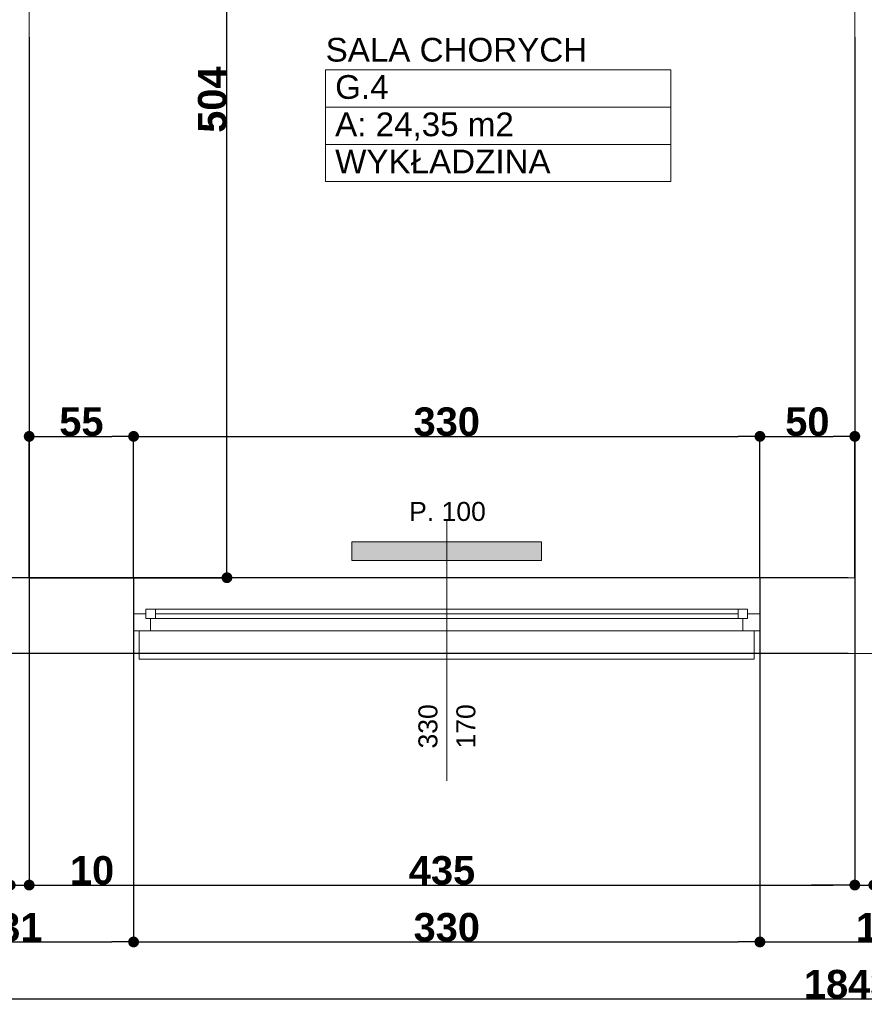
# Model space of a CAD drawing. Header units: millimetres. Extents: x 183299 to 1018155, y -286688 to 171278.
# Tile 47 of 100: x 410678 to 415128, y -95825 to -90635. Entities that reach past the tile are written whole.
import ezdxf
from ezdxf.enums import TextEntityAlignment as Align

# ---------------------------------------------------------------- set-up
doc = ezdxf.new("R2010")
doc.units = ezdxf.units.MM
doc.header["$MEASUREMENT"] = 0
doc.linetypes.add('Wipeout_Contour', pattern=[1000, 0, -1000])
for name, color, linetype in [('Elementy Modelu - Strefy', 7, 'Continuous'), ('inwentaryzacja_sciany', 7, 'Continuous'), ('Okna ArchiCADa', 7, 'Continuous'), ('Wymiarowanie - Ogólne', 7, 'Continuous'), ('Znaczniki Okien', 7, 'Continuous')]:
    doc.layers.add(name, color=color, linetype=linetype)
for name, color, linetype, lineweight in [('Elementy Modelu - Strefy_Nr_Pióra__6', 250, 'Continuous', 18), ('grzejniki_Nr_Pióra__20', 1, 'Continuous', 0), ('inwentaryzacja_sciany_Nr_Pióra__1', 7, 'Continuous', 13), ('inwentaryzacja_wentylacja_Nr_Pióra__20', 1, 'Continuous', 0), ('Okna ArchiCADa_Nr_Pióra__1', 7, 'Continuous', 13), ('Znaczniki Okien_Nr_Pióra__1', 7, 'Continuous', 13), ('Znaczniki Okien_Nr_Pióra__7', 7, 'Continuous', 35)]:
    doc.layers.add(name, color=color, linetype=linetype, lineweight=lineweight)
doc.layers.add('Okna ArchiCADa_Nr_Pióra__23', color=7, linetype='Continuous', lineweight=20, true_color=0xff6600)
doc.layers.add('Okna ArchiCADa_Nr_Pióra__3', color=7, linetype='Continuous', lineweight=18, true_color=0xff6600)
doc.styles.add('GENERATED_STYLE_1', font='arial.ttf')
doc.styles.add('GENERATED_STYLE_2', font='arialbd.ttf')
doc.styles.get("Standard").update_dxf_attribs({"font": 'txt', "bigfont": 'BIGFONT.SHX'})
doc.dimstyles.new('GENERATED_STYLE__1', dxfattribs={"dimtxt": 150, "dimasz": 114, "dimexe": 0.18, "dimexo": 0, "dimgap": 0.09, "dimtad": 1, "dimtih": 1, "dimtoh": 1, "dimdec": 0, "dimlfac": 0.1, "dimzin": 0, "dimdsep": 46, "dimtxsty": 'GENERATED_STYLE_2', "dimblk": 'ARROWHEAD_11', "dimblk1": 'ARROWHEAD_11', "dimblk2": 'ARROWHEAD_11', "dimcen": 0.09, "dimclrd": 256, "dimclre": 256, "dimclrt": 256, "dimazin": 0, "dimtfac": 1, "dimtdec": 4, "dimtmove": 0, "dimatfit": 3, "dimfxl": 1, "dimtolj": 1, "dimtzin": 0, "dimarcsym": 0})
doc.dimstyles.new('GENERATED_STYLE__2', dxfattribs={"dimtxt": 150, "dimasz": 114, "dimexe": 0.18, "dimexo": 0, "dimgap": 0.09, "dimtad": 1, "dimdec": 0, "dimlfac": 0.1, "dimzin": 0, "dimdsep": 46, "dimtxsty": 'GENERATED_STYLE_2', "dimblk": 'ARROWHEAD_11', "dimblk1": 'ARROWHEAD_11', "dimblk2": 'ARROWHEAD_11', "dimcen": 0.09, "dimclrd": 256, "dimclre": 256, "dimclrt": 256, "dimazin": 0, "dimtfac": 1, "dimtdec": 4, "dimtmove": 0, "dimatfit": 3, "dimfxl": 1, "dimtolj": 1, "dimtzin": 0, "dimarcsym": 0})

# ---------------------------------------------------------------- blocks, each defined once
blk = doc.blocks.new('SALA CHORYCH          _G.4_151_2', base_point=(237856.3, -91195.1))
at = {"layer": 'Elementy Modelu - Strefy_Nr_Pióra__6', "linetype": 'Continuous'}
for p, q in [((236947.1, -90998.6), (238765.4, -90998.6)), ((236947.1, -91195.1), (236947.1, -90998.6)), ((238765.4, -90998.6), (238765.4, -91195.1)), ((238765.4, -91195.1), (236947.1, -91195.1)), ((236947.1, -91195.1), (238765.4, -91195.1)), ((236947.1, -91391.5), (236947.1, -91195.1)), ((238765.4, -91195.1), (238765.4, -91391.5)), ((238765.4, -91391.5), (236947.1, -91391.5)), ((236947.1, -91391.5), (238765.4, -91391.5)), ((236947.1, -91587.9), (236947.1, -91391.5)), ((238765.4, -91391.5), (238765.4, -91587.9)), ((238765.4, -91587.9), (236947.1, -91587.9))]:
    blk.add_line(p, q, dxfattribs=at)
at = {"linetype": 'Continuous', "flags": 1}
for tag in ['ROOM_AREA', 'ROOM_PERIM', 'ROOM_WALLS_SURF', 'ROOM_DOORS_SURF', 'ROOM_WINDS_SURF', 'ROOM_BASELEV', 'ROOM_HEIGHT', 'ROOM_NET_AREA', 'ROOM_REDUCED_AREA', 'ROOM_CALC_AREA', 'ROOM_VOLUME']:
    blk.add_attdef(tag, text='', height=2000, dxfattribs=at).set_placement((237856.3, -92228.2), align=Align.BOTTOM_LEFT)
at = {"layer": 'Elementy Modelu - Strefy_Nr_Pióra__6', "linetype": 'Continuous', "insert": (236997.1, -91223.6), "char_height": 125, "attachment_point": 1, "style": 'GENERATED_STYLE_1'}
blk.add_mtext('{A: 24,35 m2}', dxfattribs=at)
at = {"layer": 'Elementy Modelu - Strefy_Nr_Pióra__6', "style": 'GENERATED_STYLE_1'}
for tag, p in [('ROOM_NAME', (236947.1, -90992.7)), ('ROOM_NUMBER', (236997.1, -91189.2)), ('basec', (236997.1, -91582))]:
    blk.add_attdef(tag, text='', height=125, dxfattribs=at).set_placement(p, align=Align.BOTTOM_LEFT)
blk = doc.blocks.new('O1 rozwierane 12_108')
at = {"layer": 'Okna ArchiCADa_Nr_Pióra__1', "linetype": 'Continuous'}
for p, q in [((-1650, 0), (-1650, -90)), ((-1620, 0), (-1650, 0)), ((1620, 0), (1650, 0)), ((1650, 0), (1650, -90))]:
    blk.add_line(p, q, dxfattribs=at)
at = {"layer": 'Okna ArchiCADa_Nr_Pióra__23', "linetype": 'Continuous'}
for p, q in [((-1650, 0), (-1650, -90)), ((1650, -90), (1650, 0))]:
    blk.add_line(p, q, dxfattribs=at)
at = {"layer": 'Okna ArchiCADa_Nr_Pióra__3', "linetype": 'Continuous'}
for p, q in [((-1620, 120), (-1620, 150)), ((-1620, 150), (1620, 150)), ((-1620, 120), (1620, 120)), ((1620, 150), (1620, 120)), ((-1650, -280), (1650, -280)), ((-1650, -280), (1650, -280))]:
    blk.add_line(p, q, dxfattribs=at)
at = {"linetype": 'Wipeout_Contour', "ltscale": 12392.128082}
blk.add_wipeout([(1535, -115), (1535, -65), (1560, -65), (1560, 0), (-1560, 0), (-1560, -65), (-1535, -65), (-1535, -115)], dxfattribs=at).dxf.layer = 'Okna ArchiCADa'
at = {"layer": 'Okna ArchiCADa_Nr_Pióra__23', "linetype": 'Continuous'}
for p, q in [((-1560, 0), (-1650, 0)), ((-1560, -65), (-1560, 0)), ((1650, 0), (1560, 0)), ((1560, 0), (1560, -65)), ((-1650, -90), (-1585, -90)), ((-1585, -90), (-1585, -65)), ((-1585, -65), (-1560, -65)), ((-1535, -65), (-1585, -65)), ((-1585, -65), (-1585, -115)), ((-1535, -115), (-1535, -65)), ((1585, -65), (1535, -65)), ((1535, -65), (1535, -115)), ((1560, -65), (1585, -65)), ((1585, -65), (1585, -90)), ((1585, -115), (1585, -65)), ((1585, -90), (1650, -90)), ((-1585, -115), (-1535, -115)), ((1535, -115), (1585, -115))]:
    blk.add_line(p, q, dxfattribs=at)
at = {"layer": 'Okna ArchiCADa_Nr_Pióra__3', "linetype": 'Continuous'}
for p, q in [((1560, 0), (-1560, 0)), ((-1535, -65), (1535, -65)), ((-1535, -90), (1535, -90)), ((-1535, -115), (1535, -115)), ((-1535, -115), (1535, -115))]:
    blk.add_line(p, q, dxfattribs=at)
blk = doc.blocks.new('Znacznik O 12_124')
at = {"layer": 'Znaczniki Okien_Nr_Pióra__1', "linetype": 'Continuous'}
blk.add_line((0, 671.4), (0, -700), dxfattribs=at)
at = {"layer": 'Znaczniki Okien_Nr_Pióra__7', "linetype": 'Continuous', "char_height": 100, "attachment_point": 7, "style": 'GENERATED_STYLE_1'}
for s, insert, rotation in [('{170}', (-152.1, 500), 270), ('{330}', (47.9, 500), 270), ('{P. 100}', (197.9, -697.9), 180)]:
    blk.add_mtext(s, dxfattribs=dict(at, insert=insert, rotation=rotation))
blk = doc.blocks.new('Ściana_730_2', base_point=(248915.1, -93675.8))
at = {"layer": 'inwentaryzacja_sciany_Nr_Pióra__1', "linetype": 'Continuous'}
for p, q in [((235935.1, -93675.8), (235385.1, -93675.8)), ((235935.1, -93865.8), (235935.1, -93675.8)), ((239235.1, -93865.8), (239235.1, -93675.8)), ((239735.1, -93675.8), (239235.1, -93675.8)), ((235935.1, -93955.8), (235935.1, -93865.8)), ((239235.1, -93955.8), (239235.1, -93865.8)), ((235965.1, -93955.8), (235935.1, -93955.8)), ((235965.1, -94075.8), (235965.1, -93955.8)), ((239205.1, -94075.8), (239205.1, -93955.8)), ((239205.1, -93955.8), (239235.1, -93955.8)), ((234595.1, -94075.8), (235965.1, -94075.8)), ((239205.1, -94075.8), (240625.1, -94075.8))]:
    blk.add_line(p, q, dxfattribs=at)
at = {"layer": 'Okna ArchiCADa', "linetype": 'Continuous', "rotation": 180}
blk.add_blockref('O1 rozwierane 12_108', (237585.1, -93955.8), dxfattribs=at)
at = {"layer": 'Znaczniki Okien', "rotation": 180}
blk.add_blockref('Znacznik O 12_124', (237585.1, -94075.8), dxfattribs=at)
blk = doc.blocks.new('Ściana_764_2', base_point=(239735.1, -87975.8))
at = {"layer": 'inwentaryzacja_sciany_Nr_Pióra__1', "linetype": 'Continuous'}
for p, q in [((239735.1, -87975.8), (239735.1, -93675.8)), ((239835.1, -93675.8), (239835.1, -87975.8))]:
    blk.add_line(p, q, dxfattribs=at)
blk = doc.blocks.new('Ściana_765_2', base_point=(235285.1, -87975.8))
at = {"layer": 'inwentaryzacja_sciany_Nr_Pióra__1', "linetype": 'Continuous'}
for p, q in [((235285.1, -87975.8), (235285.1, -93675.8)), ((235385.1, -88565.8), (235385.1, -87975.8)), ((235385.1, -93675.8), (235385.1, -88635.8))]:
    blk.add_line(p, q, dxfattribs=at)
blk = doc.blocks.new('ARROWHEAD_11')
at = {"linetype": 'Continuous'}
blk.add_line((0, 0), (-1, 0), dxfattribs=at)
at = {"linetype": 'Continuous', "const_width": 0.25, "flags": 128}
blk.add_lwpolyline([(-0.125, 0, 1), (0.125, 0, 1)], format="xyb", close=True, dxfattribs=at)
blk = doc.blocks.new('*D5258')
at = {"layer": 'Defpoints', "color": 0}
for p in [(410628, -90726.3), (410728, -90726.3), (410728, -95196.3)]:
    blk.add_point(p, dxfattribs=at)
at = {"layer": 'Wymiarowanie - Ogólne', "linetype": 'Continuous', "lineweight": -2}
for p, q in [((410628, -90726.3), (410628, -95196.5)), ((410728, -90726.3), (410728, -95196.5)), ((410514, -95196.3), (410400, -95196.3)), ((410628, -95196.3), (410728, -95196.3)), ((410842, -95196.3), (411162.1, -95196.3))]:
    blk.add_line(p, q, dxfattribs=at)
at = {"layer": 'Wymiarowanie - Ogólne', "lineweight": -2, "xscale": 114, "yscale": 114, "zscale": 114}
blk.add_blockref('ARROWHEAD_11', (410628, -95196.3), dxfattribs=at)
at = {"layer": 'Wymiarowanie - Ogólne', "lineweight": -2, "xscale": 114, "yscale": 114, "zscale": 114, "rotation": 180}
blk.add_blockref('ARROWHEAD_11', (410728, -95196.3), dxfattribs=at)
at = {"layer": 'Wymiarowanie - Ogólne', "insert": (411059, -95119.7), "char_height": 150, "attachment_point": 5, "style": 'GENERATED_STYLE_2'}
blk.add_mtext('\\A1;10', dxfattribs=at)
blk = doc.blocks.new('*D5259')
at = {"layer": 'Defpoints', "color": 0}
for p in [(410728, -90726.3), (415078, -90726.3), (415078, -95196.3)]:
    blk.add_point(p, dxfattribs=at)
at = {"layer": 'Wymiarowanie - Ogólne', "linetype": 'Continuous', "lineweight": -2}
for p, q in [((410728, -90726.3), (410728, -95196.5)), ((415078, -90726.3), (415078, -95196.5)), ((410842, -95196.3), (414964, -95196.3))]:
    blk.add_line(p, q, dxfattribs=at)
at = {"layer": 'Wymiarowanie - Ogólne', "lineweight": -2, "xscale": 114, "yscale": 114, "zscale": 114, "rotation": 180}
blk.add_blockref('ARROWHEAD_11', (410728, -95196.3), dxfattribs=at)
at = {"layer": 'Wymiarowanie - Ogólne', "lineweight": -2, "xscale": 114, "yscale": 114, "zscale": 114}
blk.add_blockref('ARROWHEAD_11', (415078, -95196.3), dxfattribs=at)
at = {"layer": 'Wymiarowanie - Ogólne', "insert": (412903, -95119.7), "char_height": 150, "attachment_point": 5, "style": 'GENERATED_STYLE_2'}
blk.add_mtext('\\A1;435', dxfattribs=at)
blk = doc.blocks.new('*D5260')
at = {"layer": 'Defpoints', "color": 0}
for p in [(415078, -90726.3), (415178, -90726.3), (415178, -95196.3)]:
    blk.add_point(p, dxfattribs=at)
at = {"layer": 'Wymiarowanie - Ogólne', "linetype": 'Continuous', "lineweight": -2}
for p, q in [((415078, -90726.3), (415078, -95196.5)), ((415178, -90726.3), (415178, -95196.5)), ((414964, -95196.3), (414850, -95196.3)), ((415078, -95196.3), (415178, -95196.3)), ((415292, -95196.3), (415612.1, -95196.3))]:
    blk.add_line(p, q, dxfattribs=at)
at = {"layer": 'Wymiarowanie - Ogólne', "lineweight": -2, "xscale": 114, "yscale": 114, "zscale": 114}
blk.add_blockref('ARROWHEAD_11', (415078, -95196.3), dxfattribs=at)
at = {"layer": 'Wymiarowanie - Ogólne', "lineweight": -2, "xscale": 114, "yscale": 114, "zscale": 114, "rotation": 180}
blk.add_blockref('ARROWHEAD_11', (415178, -95196.3), dxfattribs=at)
at = {"layer": 'Wymiarowanie - Ogólne', "insert": (415509, -95119.7), "char_height": 150, "attachment_point": 5, "style": 'GENERATED_STYLE_2'}
blk.add_mtext('\\A1;10', dxfattribs=at)
blk = doc.blocks.new('*D5267')
at = {"layer": 'Defpoints', "color": 0}
for p in [(409968, -93576.3), (411278, -93576.3), (411278, -95496.3)]:
    blk.add_point(p, dxfattribs=at)
at = {"layer": 'Wymiarowanie - Ogólne', "linetype": 'Continuous', "lineweight": -2}
for p, q in [((409968, -93576.3), (409968, -95496.5)), ((411278, -93576.3), (411278, -95496.5)), ((410082, -95496.3), (411164, -95496.3))]:
    blk.add_line(p, q, dxfattribs=at)
at = {"layer": 'Wymiarowanie - Ogólne', "lineweight": -2, "xscale": 114, "yscale": 114, "zscale": 114, "rotation": 180}
blk.add_blockref('ARROWHEAD_11', (409968, -95496.3), dxfattribs=at)
at = {"layer": 'Wymiarowanie - Ogólne', "lineweight": -2, "xscale": 114, "yscale": 114, "zscale": 114}
blk.add_blockref('ARROWHEAD_11', (411278, -95496.3), dxfattribs=at)
at = {"layer": 'Wymiarowanie - Ogólne', "insert": (410623, -95419.7), "char_height": 150, "attachment_point": 5, "style": 'GENERATED_STYLE_2'}
blk.add_mtext('\\A1;131', dxfattribs=at)
blk = doc.blocks.new('*D5268')
at = {"layer": 'Defpoints', "color": 0}
for p in [(411278, -93576.3), (414578, -93576.3), (414578, -95496.3)]:
    blk.add_point(p, dxfattribs=at)
at = {"layer": 'Wymiarowanie - Ogólne', "linetype": 'Continuous', "lineweight": -2}
for p, q in [((411278, -93576.3), (411278, -95496.5)), ((414578, -93576.3), (414578, -95496.5)), ((411392, -95496.3), (414464, -95496.3))]:
    blk.add_line(p, q, dxfattribs=at)
at = {"layer": 'Wymiarowanie - Ogólne', "lineweight": -2, "xscale": 114, "yscale": 114, "zscale": 114, "rotation": 180}
blk.add_blockref('ARROWHEAD_11', (411278, -95496.3), dxfattribs=at)
at = {"layer": 'Wymiarowanie - Ogólne', "lineweight": -2, "xscale": 114, "yscale": 114, "zscale": 114}
blk.add_blockref('ARROWHEAD_11', (414578, -95496.3), dxfattribs=at)
at = {"layer": 'Wymiarowanie - Ogólne', "insert": (412928, -95419.7), "char_height": 150, "attachment_point": 5, "style": 'GENERATED_STYLE_2'}
blk.add_mtext('\\A1;330', dxfattribs=at)
blk = doc.blocks.new('*D5269')
at = {"layer": 'Defpoints', "color": 0}
for p in [(414578, -93576.3), (415938, -93576.3), (415938, -95496.3)]:
    blk.add_point(p, dxfattribs=at)
at = {"layer": 'Wymiarowanie - Ogólne', "linetype": 'Continuous', "lineweight": -2}
for p, q in [((414578, -93576.3), (414578, -95496.5)), ((415938, -93576.3), (415938, -95496.5)), ((414692, -95496.3), (415824, -95496.3))]:
    blk.add_line(p, q, dxfattribs=at)
at = {"layer": 'Wymiarowanie - Ogólne', "lineweight": -2, "xscale": 114, "yscale": 114, "zscale": 114, "rotation": 180}
blk.add_blockref('ARROWHEAD_11', (414578, -95496.3), dxfattribs=at)
at = {"layer": 'Wymiarowanie - Ogólne', "lineweight": -2, "xscale": 114, "yscale": 114, "zscale": 114}
blk.add_blockref('ARROWHEAD_11', (415938, -95496.3), dxfattribs=at)
at = {"layer": 'Wymiarowanie - Ogólne', "insert": (415258, -95419.7), "char_height": 150, "attachment_point": 5, "style": 'GENERATED_STYLE_2'}
blk.add_mtext('\\A1;136', dxfattribs=at)
blk = doc.blocks.new('*D5274')
at = {"layer": 'Defpoints', "color": 0}
for p in [(405828, -93976.3), (424258, -93976.3), (424258, -95796.3)]:
    blk.add_point(p, dxfattribs=at)
at = {"layer": 'Wymiarowanie - Ogólne', "linetype": 'Continuous', "lineweight": -2}
for p, q in [((405828, -93976.3), (405828, -95796.5)), ((424258, -93976.3), (424258, -95796.5)), ((405942, -95796.3), (424144, -95796.3))]:
    blk.add_line(p, q, dxfattribs=at)
at = {"layer": 'Wymiarowanie - Ogólne', "lineweight": -2, "xscale": 114, "yscale": 114, "zscale": 114, "rotation": 180}
blk.add_blockref('ARROWHEAD_11', (405828, -95796.3), dxfattribs=at)
at = {"layer": 'Wymiarowanie - Ogólne', "lineweight": -2, "xscale": 114, "yscale": 114, "zscale": 114}
blk.add_blockref('ARROWHEAD_11', (424258, -95796.3), dxfattribs=at)
at = {"layer": 'Wymiarowanie - Ogólne', "insert": (415043, -95719.6), "char_height": 150, "attachment_point": 5, "style": 'GENERATED_STYLE_2'}
blk.add_mtext('\\A1;1843', dxfattribs=at)
blk = doc.blocks.new('*D5310')
at = {"layer": 'Defpoints', "color": 0}
for p in [(404628, -93576.3), (415043, -93576.3), (415043, -93976.3)]:
    blk.add_point(p, dxfattribs=at)
at = {"layer": 'Wymiarowanie - Ogólne', "linetype": 'Continuous', "lineweight": -2}
for p, q in [((415043, -93576.3), (404627.8, -93576.3)), ((404628, -93862.3), (404628, -93690.3)), ((415043, -93976.3), (404627.8, -93976.3))]:
    blk.add_line(p, q, dxfattribs=at)
at = {"layer": 'Wymiarowanie - Ogólne', "lineweight": -2, "xscale": 114, "yscale": 114, "zscale": 114}
for p, rotation in [((404628, -93576.3), 90), ((404628, -93976.3), 270)]:
    blk.add_blockref('ARROWHEAD_11', p, dxfattribs=dict(at, rotation=rotation))
at = {"layer": 'Wymiarowanie - Ogólne', "insert": (404551.4, -93776.3), "char_height": 150, "attachment_point": 5, "rotation": 90, "style": 'GENERATED_STYLE_2'}
blk.add_mtext('\\A1;40', dxfattribs=at)
blk = doc.blocks.new('*D5311')
at = {"layer": 'Defpoints', "color": 0}
for p in [(404628, -87876.3), (415043, -87876.3), (415043, -93576.3)]:
    blk.add_point(p, dxfattribs=at)
at = {"layer": 'Wymiarowanie - Ogólne', "linetype": 'Continuous', "lineweight": -2}
for p, q in [((415043, -87876.3), (404627.8, -87876.3)), ((404628, -93462.3), (404628, -87990.3)), ((415043, -93576.3), (404627.8, -93576.3))]:
    blk.add_line(p, q, dxfattribs=at)
at = {"layer": 'Wymiarowanie - Ogólne', "lineweight": -2, "xscale": 114, "yscale": 114, "zscale": 114}
for p, rotation in [((404628, -87876.3), 90), ((404628, -93576.3), 270)]:
    blk.add_blockref('ARROWHEAD_11', p, dxfattribs=dict(at, rotation=rotation))
at = {"layer": 'Wymiarowanie - Ogólne', "insert": (404551.4, -90726.3), "char_height": 150, "attachment_point": 5, "rotation": 90, "style": 'GENERATED_STYLE_2'}
blk.add_mtext('\\A1;570', dxfattribs=at)
blk = doc.blocks.new('*D6617')
at = {"layer": 'Defpoints', "color": 0}
for p in [(411398, -88536.3), (411769.9, -88536.3), (410728, -93576.3)]:
    blk.add_point(p, dxfattribs=at)
at = {"layer": 'Wymiarowanie - Ogólne', "linetype": 'Continuous', "lineweight": -2}
for p, q in [((411398, -88536.3), (411770, -88536.3)), ((411769.9, -93462.3), (411769.9, -88650.3)), ((410728, -93576.3), (411770, -93576.3))]:
    blk.add_line(p, q, dxfattribs=at)
at = {"layer": 'Wymiarowanie - Ogólne', "lineweight": -2, "xscale": 114, "yscale": 114, "zscale": 114}
for p, rotation in [((411769.9, -88536.3), 90), ((411769.9, -93576.3), 270)]:
    blk.add_blockref('ARROWHEAD_11', p, dxfattribs=dict(at, rotation=rotation))
at = {"layer": 'Wymiarowanie - Ogólne', "insert": (411693.3, -91056.3), "char_height": 150, "attachment_point": 5, "rotation": 90, "style": 'GENERATED_STYLE_2'}
blk.add_mtext('\\A1;504', dxfattribs=at)
blk = doc.blocks.new('*D6630')
at = {"layer": 'Defpoints', "color": 0}
for p in [(411278, -92831.3), (410728, -93576.3), (411278, -93576.3)]:
    blk.add_point(p, dxfattribs=at)
at = {"layer": 'Wymiarowanie - Ogólne', "linetype": 'Continuous', "lineweight": -2}
for p, q in [((410728, -93576.3), (410728, -92831.1)), ((410842, -92831.3), (411164, -92831.3)), ((411278, -93576.3), (411278, -92831.1))]:
    blk.add_line(p, q, dxfattribs=at)
at = {"layer": 'Wymiarowanie - Ogólne', "lineweight": -2, "xscale": 114, "yscale": 114, "zscale": 114, "rotation": 180}
blk.add_blockref('ARROWHEAD_11', (410728, -92831.3), dxfattribs=at)
at = {"layer": 'Wymiarowanie - Ogólne', "lineweight": -2, "xscale": 114, "yscale": 114, "zscale": 114}
blk.add_blockref('ARROWHEAD_11', (411278, -92831.3), dxfattribs=at)
at = {"layer": 'Wymiarowanie - Ogólne', "insert": (411003, -92754.9), "char_height": 150, "attachment_point": 5, "style": 'GENERATED_STYLE_2'}
blk.add_mtext('\\A1;55', dxfattribs=at)
blk = doc.blocks.new('*D6631')
at = {"layer": 'Defpoints', "color": 0}
for p in [(414578, -92831.3), (411278, -93576.3), (414578, -93576.3)]:
    blk.add_point(p, dxfattribs=at)
at = {"layer": 'Wymiarowanie - Ogólne', "linetype": 'Continuous', "lineweight": -2}
for p, q in [((411278, -93576.3), (411278, -92831.1)), ((411392, -92831.3), (414464, -92831.3)), ((414578, -93576.3), (414578, -92831.1))]:
    blk.add_line(p, q, dxfattribs=at)
at = {"layer": 'Wymiarowanie - Ogólne', "lineweight": -2, "xscale": 114, "yscale": 114, "zscale": 114, "rotation": 180}
blk.add_blockref('ARROWHEAD_11', (411278, -92831.3), dxfattribs=at)
at = {"layer": 'Wymiarowanie - Ogólne', "lineweight": -2, "xscale": 114, "yscale": 114, "zscale": 114}
blk.add_blockref('ARROWHEAD_11', (414578, -92831.3), dxfattribs=at)
at = {"layer": 'Wymiarowanie - Ogólne', "insert": (412928, -92754.7), "char_height": 150, "attachment_point": 5, "style": 'GENERATED_STYLE_2'}
blk.add_mtext('\\A1;330', dxfattribs=at)
blk = doc.blocks.new('*D6632')
at = {"layer": 'Defpoints', "color": 0}
for p in [(415078, -92831.3), (414578, -93576.3), (415078, -93576.3)]:
    blk.add_point(p, dxfattribs=at)
at = {"layer": 'Wymiarowanie - Ogólne', "linetype": 'Continuous', "lineweight": -2}
for p, q in [((414578, -93576.3), (414578, -92831.1)), ((414692, -92831.3), (414964, -92831.3)), ((415078, -93576.3), (415078, -92831.1))]:
    blk.add_line(p, q, dxfattribs=at)
at = {"layer": 'Wymiarowanie - Ogólne', "lineweight": -2, "xscale": 114, "yscale": 114, "zscale": 114, "rotation": 180}
blk.add_blockref('ARROWHEAD_11', (414578, -92831.3), dxfattribs=at)
at = {"layer": 'Wymiarowanie - Ogólne', "lineweight": -2, "xscale": 114, "yscale": 114, "zscale": 114}
blk.add_blockref('ARROWHEAD_11', (415078, -92831.3), dxfattribs=at)
at = {"layer": 'Wymiarowanie - Ogólne', "insert": (414828, -92754.7), "char_height": 150, "attachment_point": 5, "style": 'GENERATED_STYLE_2'}
blk.add_mtext('\\A1;50', dxfattribs=at)

msp = doc.modelspace()

# ---------------------------------------------------------------- hatches: boundary and pattern name
at = {"layer": 'inwentaryzacja_wentylacja_Nr_Pióra__20', "linetype": 'Continuous'}
msp.add_hatch(color=256, dxfattribs=at).paths.add_polyline_path([(412427.95206, -93386.32699), (412427.95206, -93486.32699), (413427.95206, -93486.32699), (413427.95206, -93386.32699)], flags=0)

# ---------------------------------------------------------------- block references
at = {"layer": 'Elementy Modelu - Strefy', "linetype": 'Continuous'}
ref = msp.add_blockref('SALA CHORYCH          _G.4_151_2', (413199.17976, -91095.62814), dxfattribs=at)
ref.add_attrib('ROOM_NAME', 'SALA CHORYCH', dxfattribs={"layer": 'Elementy Modelu - Strefy_Nr_Pióra__6', "color": 5, "linetype": 'Continuous', "height": 125, "style": 'GENERATED_STYLE_1'}).set_placement((412290.03518, -90893.28579), align=Align.BOTTOM_LEFT)
ref.add_attrib('ROOM_NUMBER', 'G.4', dxfattribs={"layer": 'Elementy Modelu - Strefy_Nr_Pióra__6', "color": 5, "linetype": 'Continuous', "height": 125, "style": 'GENERATED_STYLE_1'}).set_placement((412340.03518, -91089.71436), align=Align.BOTTOM_LEFT)
ref.add_attrib('basec', 'WYKŁADZINA', dxfattribs={"layer": 'Elementy Modelu - Strefy_Nr_Pióra__6', "color": 5, "linetype": 'Continuous', "height": 125, "style": 'GENERATED_STYLE_1'}).set_placement((412340.03518, -91482.5715), align=Align.BOTTOM_LEFT)

# ---------------------------------------------------------------- next in the draw order: block references
at = {"layer": 'inwentaryzacja_sciany'}
msp.add_blockref('Ściana_730_2', (424257.95206, -93576.32699), dxfattribs=at)

# ---------------------------------------------------------------- next in the draw order: linework, layer by layer
at = {"layer": 'grzejniki_Nr_Pióra__20', "linetype": 'Continuous'}
for p, q in [((412427.95206, -93486.32699), (412427.95206, -93386.32699)), ((413427.95206, -93386.32699), (412427.95206, -93386.32699)), ((413427.95206, -93386.32699), (413427.95206, -93486.32699)), ((413427.95206, -93486.32699), (412427.95206, -93486.32699))]:
    msp.add_line(p, q, dxfattribs=at)

# ---------------------------------------------------------------- next in the draw order: block references
at = {"layer": 'inwentaryzacja_sciany'}
for name, p in [('Ściana_765_2', (410627.95206, -87876.32699)), ('Ściana_764_2', (415077.95206, -87876.32699))]:
    msp.add_blockref(name, p, dxfattribs=at)

# ---------------------------------------------------------------- next in the draw order: dimensions: what is measured, and where the dimension line sits
at = {"layer": 'Wymiarowanie - Ogólne', "linetype": 'Continuous'}
for base, p1, p2, picture, middle in [((404627.95206, -87876.32699), (415042.95206, -93576.32699), (415042.95206, -87876.32699), '*D5311', (404551.36206, -90726.32699)), ((411769.85979, -88536.32699), (410727.95206, -93576.32699), (411397.95206, -88536.32699), '*D6617', (411693.26979, -91056.32699)), ((404627.95206, -93576.32699), (415042.95206, -93976.32699), (415042.95206, -93576.32699), '*D5310', (404551.36206, -93776.32699))]:
    dim = msp.add_linear_dim(base=base, p1=p1, p2=p2, angle=90, dimstyle='GENERATED_STYLE__2', dxfattribs=at)
    dim.commit()
    dim.dimension.update_dxf_attribs({"geometry": picture, "text_midpoint": middle})
for base, p1, p2, picture, middle in [((410727.95206, -95196.32699), (410627.95206, -90726.32699), (410727.95206, -90726.32699), '*D5258', (411059.01706, -95119.73699)), ((415077.95206, -95196.32699), (410727.95206, -90726.32699), (415077.95206, -90726.32699), '*D5259', (412902.95206, -95119.73699)), ((415177.95206, -95196.32699), (415077.95206, -90726.32699), (415177.95206, -90726.32699), '*D5260', (415509.01706, -95119.73699)), ((411277.95206, -92831.29643), (410727.95206, -93576.32699), (411277.95206, -93576.32699), '*D6630', (411002.95206, -92754.93143)), ((414577.95206, -92831.29643), (411277.95206, -93576.32699), (414577.95206, -93576.32699), '*D6631', (412927.95206, -92754.70643)), ((415077.95206, -92831.29643), (414577.95206, -93576.32699), (415077.95206, -93576.32699), '*D6632', (414827.95206, -92754.70643)), ((411277.95206, -95496.32699), (409967.95206, -93576.32699), (411277.95206, -93576.32699), '*D5267', (410622.95206, -95419.73699)), ((414577.95206, -95496.32699), (411277.95206, -93576.32699), (414577.95206, -93576.32699), '*D5268', (412927.95206, -95419.73699)), ((415937.95206, -95496.32699), (414577.95206, -93576.32699), (415937.95206, -93576.32699), '*D5269', (415257.95206, -95419.73699)), ((424257.95206, -95796.32699), (405827.95206, -93976.32699), (424257.95206, -93976.32699), '*D5274', (415042.95206, -95719.58699))]:
    dim = msp.add_linear_dim(base=base, p1=p1, p2=p2, dimstyle='GENERATED_STYLE__1', dxfattribs=at)
    dim.commit()
    dim.dimension.update_dxf_attribs({"geometry": picture, "text_midpoint": middle})

doc.saveas('drawing.dxf')
